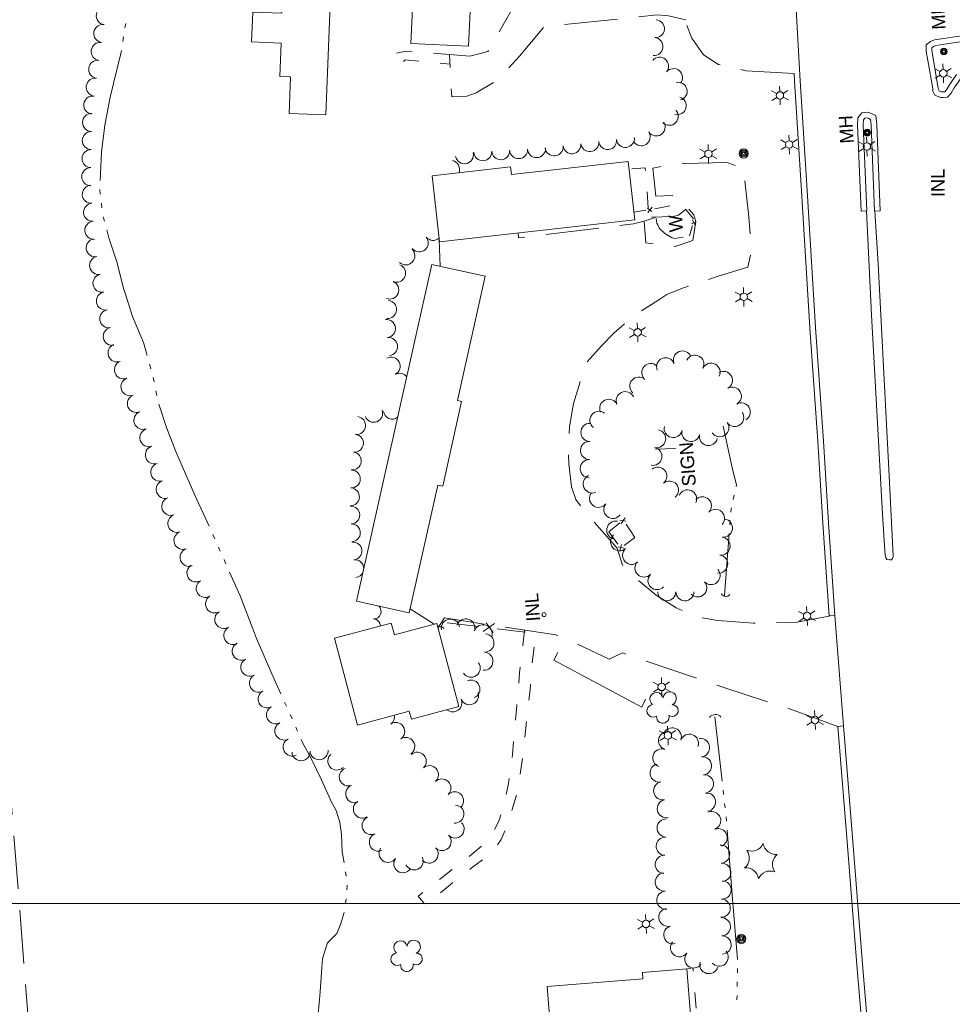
# Model space of a CAD drawing. Header units: feet. Extents: x 387481 to 389859, y 107000 to 108506.
# Tile 3 of 9: x 388046 to 388458, y 107455 to 107891. Entities that reach past the tile are written whole.
import ezdxf
from ezdxf.enums import TextEntityAlignment as Align

# ---------------------------------------------------------------- set-up
doc = ezdxf.new("R2010")
doc.units = ezdxf.units.FT
doc.header["$MEASUREMENT"] = 0
for name, pattern in [('DGN Style 3', [33.050332, 23.60738, -9.442952]), ('DGN Style 5', [16.525166, 7.082214, -9.442952]), ('DGN Style 6', [44.901237, 0.023607, -9.442952, 16.525166, -9.442952, 0.023607, -9.442952])]:
    doc.linetypes.add(name, pattern=pattern)
for name, color, linetype, lineweight in [('E_DRN_Grate', 151, 'Continuous', 0), ('E_DWY', 73, 'DGN Style 3', 0), ('E_LAND_Vegetation', 21, 'Continuous', 0), ('E_MAP_GridLines', 251, 'Continuous', 0), ('E_MAP_Limits', 21, 'DGN Style 3', 0), ('E_MISCPROP', 40, 'Continuous', 0), ('E_MISCPROP_HvyLine', 54, 'Continuous', 13), ('E_MISCPROP_Railing', 40, 'Continuous', 0), ('E_PATH_Sidewalk', 73, 'DGN Style 5', 0), ('E_RDWY', 40, 'Continuous', 13), ('E_WTR', 251, 'DGN Style 6', 0)]:
    doc.layers.add(name, color=color, linetype=linetype, lineweight=lineweight)
doc.styles.add('Style-IGR_FONT_0', font='IGR_FONT_0.shx')
doc.styles.add('Style-IGR_FONT_1', font='IGR_FONT_1.shx')

# ---------------------------------------------------------------- blocks, each defined once
blk = doc.blocks.new('INL')
at = {"layer": 'E_MISCPROP_Railing', "color": 40, "linetype": 'Continuous', "lineweight": 0, "style": 'Style-IGR_FONT_0'}
blk.add_text('INL', height=6, rotation=0, dxfattribs=at).set_placement((-5.74, -3.01))
blk = doc.blocks.new('MHO')
at = {"layer": 'E_DRN_Grate', "color": 20, "linetype": 'Continuous', "lineweight": 0}
for centre, radius in [((0.06, 0.01), 1.5), ((0.07, 0.01), 1.22), ((0.06, 0), 0.968), ((0.03, -0.01), 0.605)]:
    blk.add_circle(centre, radius, dxfattribs=at)
blk = doc.blocks.new('CULVRT_1')
at = {"layer": 'E_MISCPROP_Railing', "color": 40, "linetype": 'Continuous', "lineweight": 0}
blk.add_arc((10, 7.5), 12.5, 216.8801, 323.1197, dxfattribs=at)
blk = doc.blocks.new('CULVRT_2')
at = {"layer": 'E_MISCPROP_Railing', "color": 40, "linetype": 'Continuous', "lineweight": 0}
blk.add_arc((10, 7.5), 12.5, 216.879, 323.1185, dxfattribs=at)
blk = doc.blocks.new('POLE')
at = {"layer": 'E_MISCPROP', "color": 20, "linetype": 'Continuous', "lineweight": 0}
for centre, radius in [((-0.01, 0.02), 2.02), ((-0.01, 0.03), 1.52), ((0, -0.01), 1.01), ((0, 0), 0.502)]:
    blk.add_circle(centre, radius, dxfattribs=at)
blk = doc.blocks.new('LTP')
at = {"layer": 'E_MISCPROP', "color": 20, "linetype": 'Continuous', "lineweight": 0}
for p, q in [((-1.63, 0.07), (-4.24, 0.14)), ((-0.8, 1.43), (-2, 3.73)), ((0.9, 1.42), (2.27, 3.65)), ((-0.88, -1.42), (-2.24, -3.61)), ((0.76, -1.47), (2, -3.65)), ((1.64, -0.02), (4.16, -0.09))]:
    blk.add_line(p, q, dxfattribs=at)
blk.add_circle((0, 0), 1.64, dxfattribs=at)
blk = doc.blocks.new('SIGN_2')
at = {"layer": 'E_MISCPROP', "color": 20, "linetype": 'Continuous', "lineweight": 0, "style": 'Style-IGR_FONT_0'}
blk.add_text('SIGN', height=6, rotation=359.9999, dxfattribs=at).set_placement((-9.6, -0.01), align=Align.MIDDLE_LEFT)
blk = doc.blocks.new('LTP_2')
at = {"layer": 'E_MISCPROP', "color": 20, "linetype": 'Continuous', "lineweight": 0}
for p, q in [((-1.63, 0.07), (-4.24, 0.14)), ((-0.8, 1.43), (-2, 3.73)), ((0.9, 1.42), (2.27, 3.65)), ((-0.88, -1.42), (-2.24, -3.61)), ((0.76, -1.47), (2, -3.65)), ((1.64, -0.02), (4.16, -0.09))]:
    blk.add_line(p, q, dxfattribs=at)
blk.add_circle((0, 0), 1.64, dxfattribs=at)
blk = doc.blocks.new('TREE')
at = {"layer": 'E_LAND_Vegetation', "color": 93, "linetype": 'Continuous', "lineweight": 0}
for centre, radius, start, end in [((-1.47, 4.28), 2.78, 1.3945, 209.1675), ((3.57, 2.42), 2.97, 278.4236, 139.6575), ((-4.47, 0.2), 2.78, 78.0715, 279.0825), ((-2.01, -4.2), 2.61, 140.7796, 358.7122), ((3.46, -3.43), 2.97, 196.0744, 79.0477)]:
    blk.add_arc(centre, radius, start, end, dxfattribs=at)
blk = doc.blocks.new('INL_4')
at = {"layer": 'E_MISCPROP_Railing', "color": 40, "linetype": 'Continuous', "lineweight": 0, "style": 'Style-IGR_FONT_0'}
blk.add_text('INL', height=6, rotation=359.9999, dxfattribs=at).set_placement((-5.74, -3.01))
blk = doc.blocks.new('PINEL')
at = {"layer": 'E_LAND_Vegetation', "color": 93, "linetype": 'Continuous', "lineweight": 0}
for centre, start, end in [((-8.14, 7.32), 275.2112, 0.9761), ((2.26, 10.71), 215.2112, 300.9761), ((10.41, 3.41), 155.2112, 240.9762), ((-10.4, -3.39), 335.2112, 60.9761), ((8.15, -7.3), 95.2112, 180.9762), ((-2.25, -10.7), 35.2112, 120.9762)]:
    blk.add_arc(centre, 5.72, start, end, dxfattribs=at)
blk = doc.blocks.new('WAL_2')
at = {"layer": 'E_MISCPROP_Railing', "color": 40, "linetype": 'Continuous', "lineweight": 0, "style": 'Style-IGR_FONT_0'}
blk.add_text('W', height=6, rotation=0.0001, dxfattribs=at).set_placement((-2.3, -0.01), align=Align.MIDDLE_LEFT)

msp = doc.modelspace()

# ---------------------------------------------------------------- linework, layer by layer
at = {"layer": 'E_DWY', "color": 51, "linetype": 'DGN Style 3', "lineweight": 0, "flags": 128}
for points in [[(388338.9, 107910.62), (388322.19, 107902.76), (388287.98, 107899.96), (388264.33, 107897.24), (388252.94, 107877.14), (388244.87, 107875.07), (388235.92, 107875.78), (388236.9, 107857), (388243.51, 107857.34), (388247.67, 107858.89), (388256.37, 107863.9), (388266.94, 107875.04), (388277.89, 107888.16), (388327.84, 107893.29), (388332.86, 107892.85), (388340.57, 107891.08)], [(388388.41, 107867.35), (388367.17, 107868.63), (388354.96, 107871.36), (388348.41, 107875.63), (388343.22, 107882.97), (388340.76, 107889.18), (388340.58, 107890.98)], [(388403.95, 107627.24), (388389.79, 107624.51), (388370.38, 107624.08), (388354.62, 107625.22), (388345.36, 107626.81), (388336.23, 107630.88), (388327.4, 107636.42), (388315.38, 107646.45), (388312.46, 107649.72), (388310.18, 107657.27), (388295.12, 107674.16), (388291.81, 107678.88), (388289.94, 107684.43), (388288.69, 107694.6), (388288.47, 107701.11), (388289.03, 107711.01), (388290.81, 107721.29), (388293.23, 107729.45), (388295.94, 107738.64), (388303.18, 107746.86), (388308.61, 107752.44), (388318.32, 107760.74), (388328.54, 107767.27), (388332.05, 107769.63), (388339.03, 107772.34), (388354.79, 107777.6), (388367.91, 107781.64), (388369.56, 107789.1), (388368.38, 107804), (388366.07, 107825.37), (388358.8, 107827.92), (388339.5, 107827.6), (388326.65, 107825.7), (388325.98, 107825.45), (388327.31, 107813.04), (388334.48, 107813.39), (388341.29, 107808.01), (388344.09, 107804.85), (388344.98, 107801.85), (388343.58, 107793.49), (388335.26, 107790.63), (388322.85, 107792.45), (388322.07, 107801.97), (388317.28, 107800.79), (388266.52, 107794.68), (388266.32, 107796.79)], [(388231.3, 107793.58), (388231.8, 107782.06)], [(388229.15, 107623.57), (388218.48, 107630.35)], [(388230.75, 107622.55), (388230.57, 107622.67)], [(388407.87, 107578.37), (388385.02, 107586.62), (388357.32, 107595.56), (388312.55, 107610.87), (388306.58, 107608.2), (388287.52, 107617.2), (388282.97, 107618.84), (388269.43, 107620.96), (388233.65, 107626.36), (388230.8, 107621.8)]]:
    msp.add_lwpolyline(points, dxfattribs=at)
at = {"layer": 'E_LAND_Vegetation', "color": 93, "linetype": 'Continuous', "lineweight": 0}
for centre, radius, start, end in [((388083.55, 107892.98), 4, 81.9121, 261.8968), ((388082.43, 107885.07), 4, 81.9121, 261.8968), ((388327.06, 107887.21), 3.97, 265.3142, 85.2989), ((388081.3, 107877.15), 4, 81.9121, 261.8968), ((388326.41, 107879.29), 3.97, 265.3142, 85.2989), ((388080.2, 107869.24), 4, 82.135, 262.1196), ((388328.92, 107870.61), 3.97, 320.6344, 140.6191), ((388335.06, 107865.57), 3.97, 320.6344, 140.6191), ((388079.1, 107861.32), 4, 82.135, 262.1196), ((388337.16, 107859.52), 3.97, 284.0294, 104.0141), ((388078.01, 107853.4), 4, 82.135, 262.1196), ((388336.76, 107853.1), 3.97, 254.3664, 74.351), ((388077.48, 107845.7), 4, 89.1743, 269.159), ((388333.22, 107848.41), 3.97, 224.8163, 44.801), ((388327.4, 107843.69), 3.97, 213.2941, 33.2787), ((388077.36, 107837.7), 4, 89.1743, 269.159), ((388320.76, 107839.33), 3.97, 213.2941, 33.2787), ((388290.11, 107835.83), 3.97, 186.7757, 6.7604), ((388298.01, 107836.76), 3.97, 186.7757, 6.7604), ((388305.9, 107837.7), 3.97, 186.7757, 6.7604), ((388313.78, 107838.64), 3.97, 186.9413, 6.926), ((388077.25, 107829.71), 4, 89.1743, 269.159), ((388242.52, 107831.41), 3.97, 191.5436, 11.5283), ((388250.64, 107832.73), 3.97, 183.3264, 3.3111), ((388258.58, 107833.19), 3.97, 183.3264, 3.3111), ((388266.51, 107833.65), 3.97, 183.3264, 3.3111), ((388274.44, 107834.11), 3.97, 183.3264, 3.3111), ((388282.22, 107834.89), 3.97, 186.7757, 6.7604), ((388236.35, 107824.94), 3.97, 337.9903, 76.9654), ((388077.13, 107821.72), 4, 89.1743, 269.159), ((388077.37, 107813.91), 4, 94.0537, 274.0384), ((388077.93, 107805.94), 4, 94.0537, 274.0384), ((388078.5, 107797.96), 4, 94.0537, 274.0384), ((388079.08, 107790.24), 4, 100.8794, 280.8641), ((388222.52, 107792.43), 4.02, 219.3507, 39.3353), ((388228.74, 107797.53), 4.02, 219.3507, 309.8263), ((388216.54, 107786.69), 4.02, 226.3375, 46.3222), ((388080.59, 107782.39), 4, 100.8794, 280.8641), ((388212.44, 107778.99), 4.02, 248.0056, 67.9903), ((388082.1, 107774.54), 4, 100.8794, 280.8641), ((388209.42, 107771.53), 4.02, 248.0056, 67.9903), ((388083.61, 107766.69), 4, 100.8794, 280.8641), ((388208.46, 107762.94), 4.02, 264.9491, 84.9338), ((388085.11, 107758.84), 4, 100.8794, 280.8641), ((388207.97, 107754.5), 4.02, 276.5135, 96.4982), ((388086.62, 107750.99), 4, 100.8794, 280.8641), ((388208.88, 107746.51), 4.02, 276.5135, 96.4982), ((388088.75, 107743.69), 4, 110.9618, 290.9464), ((388339.02, 107740.55), 4.01, 21.8892, 201.8739), ((388210.06, 107737.79), 4.02, 297.5875, 117.5721), ((388331.58, 107737.56), 4.01, 21.8892, 201.8739), ((388344.53, 107738.74), 4.01, 333.3835, 153.3682), ((388091.6, 107736.23), 4, 110.9618, 290.9464), ((388325.03, 107735.01), 4.01, 48.6661, 228.6508), ((388351.7, 107735.15), 4.01, 333.3835, 153.3682), ((388094.46, 107728.76), 4, 110.9618, 290.9464), ((388213.79, 107730.66), 4.02, 38.1645, 117.5721), ((388319.73, 107728.99), 4.01, 48.6661, 228.6508), ((388357.16, 107731.54), 4.01, 299.5213, 119.506), ((388361.11, 107724.57), 4.01, 299.5213, 119.506), ((388097.32, 107721.3), 4, 110.9618, 290.9464), ((388306.4, 107719.19), 4.01, 24.9036, 204.8883), ((388313.67, 107722.56), 4.01, 24.9036, 204.8883), ((388202.36, 107716.95), 3.95, 200.4026, 20.3873), ((388365.06, 107717.59), 4.01, 299.5213, 119.506), ((388100.18, 107713.83), 4, 110.9618, 290.9464), ((388194.82, 107711.58), 3.95, 263.054, 83.0387), ((388210.56, 107718.36), 3.95, 187.9148, 307.0884), ((388302.06, 107713.86), 4.01, 53.3748, 233.3595), ((388362.16, 107715.11), 4.01, 214.4858, 34.4705), ((388102.85, 107706.17), 4, 107.5803, 287.5649), ((388298.06, 107708.51), 4.01, 88.8577, 268.8424), ((388327.59, 107705.74), 4.01, 258.1284, 78.1131), ((388334.92, 107710.27), 4.01, 167.0966, 347.0813), ((388355.55, 107710.57), 4.01, 214.4858, 34.4705), ((388193.86, 107703.75), 3.95, 263.054, 83.0387), ((388342.73, 107708.48), 4.01, 167.0966, 347.0813), ((388350.54, 107706.69), 4.01, 167.0966, 347.0813), ((388105.26, 107698.54), 4, 107.5803, 287.5649), ((388297.9, 107700.5), 4.01, 88.8577, 268.8424), ((388325.94, 107697.9), 4.01, 258.1284, 78.1131), ((388192.91, 107695.91), 3.95, 263.054, 83.0387), ((388297.74, 107692.48), 4.01, 88.8577, 268.8424), ((388107.67, 107690.92), 4, 107.5803, 287.5649), ((388328.12, 107689.13), 4.01, 309.976, 129.9607), ((388192.48, 107687.89), 3.95, 267.1104, 87.0951), ((388299.09, 107685.7), 4.01, 113.7685, 293.7532), ((388110.09, 107683.3), 4, 107.5803, 287.5649), ((388192.09, 107680), 3.95, 267.1104, 87.0951), ((388333.27, 107682.98), 4.01, 309.976, 129.9607), ((388112.53, 107675.77), 4, 109.7351, 289.7198), ((388301.9, 107679.34), 4.01, 142.1604, 322.1451), ((388341.29, 107679.08), 4.01, 336.5822, 156.5669), ((388347.84, 107676.01), 4.01, 316.3647, 136.3494), ((388192.22, 107671.94), 3.95, 271.9665, 91.9512), ((388308.23, 107674.42), 4.01, 142.1604, 322.1451), ((388115.23, 107668.25), 4, 109.7351, 289.7198), ((388353.64, 107670.48), 4.01, 316.3647, 136.3494), ((388192.49, 107664.05), 3.95, 271.9665, 91.9512), ((388309.51, 107665.24), 4.01, 80.014, 259.9987), ((388357.15, 107666.16), 4.01, 262.4542, 82.4389), ((388117.93, 107660.72), 4, 109.7351, 289.7198), ((388311.22, 107660.1), 4.01, 131.3456, 311.3303), ((388356.1, 107658.22), 4.01, 262.4542, 82.4389), ((388193.2, 107656.05), 3.95, 275.8509, 95.8356), ((388120.63, 107653.2), 4, 109.7351, 289.7198), ((388316.52, 107654.09), 4.01, 131.3456, 311.3303), ((388355.04, 107650.27), 4.01, 262.4542, 82.4389), ((388123.69, 107646.3), 4, 120.9588, 300.9435), ((388194, 107648.2), 3.95, 358.8511, 95.8356), ((388321.99, 107648.48), 4.01, 136.0984, 316.083), ((388194, 107648.2), 3.95, 275.8509, 335.9534), ((388327.76, 107642.92), 4.01, 136.0984, 316.083), ((388351.68, 107645.13), 4.01, 222.7816, 42.7663), ((388127.8, 107639.44), 4, 120.9588, 300.9435), ((388345.8, 107639.69), 4.01, 222.7816, 42.7663), ((388131.91, 107632.58), 4, 120.9588, 300.9435), ((388332.09, 107637.97), 4.01, 179.9399, 359.9246), ((388340.1, 107637.96), 4.01, 179.9399, 359.9246), ((388202.32, 107629.25), 3.32, 268.0905, 47.1825), ((388136.02, 107625.73), 4, 120.9588, 300.9435), ((388202.1, 107622.62), 3.32, 3.3999, 88.0751), ((388230.86, 107618.76), 4.03, 47.5265, 94.5493), ((388236.31, 107621.82), 4.03, 9.6059, 189.5906), ((388243.13, 107621.94), 4.03, 341.4148, 161.3995), ((388250.77, 107619.37), 4.03, 341.4148, 161.3995), ((388139.97, 107618.67), 4, 118.3446, 298.3293), ((388251.57, 107615.27), 4.03, 266.7265, 86.7112), ((388143.76, 107611.63), 4, 118.3446, 298.3293), ((388251.11, 107607.23), 4.03, 266.7265, 86.7112), ((388147.56, 107604.59), 4, 118.3446, 298.3293), ((388245.47, 107604.18), 4.03, 214.9357, 34.9203), ((388151.35, 107597.56), 4, 118.3446, 298.3293), ((388245.34, 107594.87), 4.03, 291.1743, 111.159), ((388155.15, 107590.52), 4, 118.3446, 298.3293), ((388244.77, 107592.01), 4.03, 203.0985, 23.0832), ((388237.36, 107588.85), 4.03, 230.3991, 23.0832), ((388158.94, 107583.48), 4, 118.3446, 298.3293), ((388207.53, 107582.55), 4, 306.3698, 10.7544), ((388162.62, 107576.34), 4, 117.2016, 297.1863), ((388212.13, 107576.14), 4, 303.6358, 123.6205), ((388332.43, 107572.05), 4.03, 71.6198, 251.6045), ((388334.52, 107573.69), 4.03, 339.9694, 159.9541), ((388342.1, 107570.92), 4.03, 339.9694, 159.9541), ((388166.28, 107569.23), 4, 117.2016, 297.1863), ((388216.56, 107569.49), 4, 303.6358, 123.6205), ((388347.05, 107568.95), 4.03, 275.9607, 95.9453), ((388170.19, 107567.18), 4, 183.2879, 3.2726), ((388178.17, 107567.63), 4, 183.2879, 3.2726), ((388186.05, 107563.05), 4, 132.879, 312.8637), ((388221.65, 107562.94), 4, 312.2034, 132.188), ((388329.89, 107564.4), 4.03, 71.6198, 251.6045), ((388328.69, 107557.75), 4.03, 101.4826, 281.4672), ((388347.89, 107560.93), 4.03, 275.9607, 95.9453), ((388191.13, 107556.02), 4, 110.8406, 290.8253), ((388227.02, 107557.02), 4, 312.2034, 132.188), ((388348.76, 107552.89), 4.03, 276.5403, 96.525), ((388232.54, 107551.12), 4, 314.7656, 134.7503), ((388330.29, 107549.85), 4.03, 101.4826, 281.4672), ((388193.97, 107548.55), 4, 110.8406, 290.8253), ((388238.17, 107545.44), 4, 314.7656, 134.7503), ((388349.68, 107544.88), 4.03, 276.5403, 96.525), ((388197.35, 107541.73), 4, 120.5801, 300.5647), ((388331.9, 107541.94), 4.03, 101.4826, 281.4672), ((388238.31, 107539.55), 4, 266.1252, 86.1099), ((388351.96, 107536.66), 4.03, 290.7912, 110.7759), ((388201.24, 107534.47), 4, 113.5196, 293.5043), ((388238.4, 107532.94), 4, 223.9264, 43.911), ((388331.8, 107533.39), 4.03, 87.148, 267.1327), ((388204.43, 107527.14), 4, 113.5196, 293.5043), ((388354.82, 107529.12), 4.03, 290.7912, 110.7759), ((388232.64, 107527.4), 4, 223.9264, 43.911), ((388331.4, 107525.33), 4.03, 87.148, 267.1327), ((388208.71, 107522.17), 4, 145.0964, 325.0811), ((388226.88, 107521.85), 4, 223.9264, 43.911), ((388355.92, 107521.84), 4.03, 273.7796, 93.7643), ((388215.26, 107517.6), 4, 145.0964, 325.0811), ((388220.27, 107518.82), 4, 204.3997, 24.3843), ((388331, 107517.28), 4.03, 87.148, 267.1327), ((388356.45, 107513.79), 4.03, 273.7796, 93.7643), ((388331.01, 107509.51), 4.03, 94.8643, 274.849), ((388356.54, 107505.97), 4.03, 267.4659, 87.4506), ((388331.7, 107501.48), 4.03, 94.8643, 274.849), ((388356.18, 107497.92), 4.03, 267.4659, 87.4506), ((388332.59, 107493.89), 4.03, 105.6848, 285.6695), ((388356.28, 107489.69), 4.03, 271.9662, 91.9509), ((388334.77, 107486.12), 4.03, 105.6848, 285.6695), ((388337.76, 107480.45), 4.03, 141.5258, 321.5105), ((388356.56, 107481.63), 4.03, 271.9662, 91.9509), ((388355.25, 107476.26), 4.03, 220.6269, 40.6116), ((388344.07, 107475.44), 4.03, 141.5258, 321.5105), ((388350.74, 107472.95), 4.03, 164.3174, 344.3021)]:
    msp.add_arc(centre, radius, start, end, dxfattribs=at)
at = {"layer": 'E_MAP_GridLines', "color": 161, "linetype": 'Continuous', "lineweight": 0}
msp.add_line((387500, 107500), (389000, 107500), dxfattribs=at)
at = {"layer": 'E_MAP_Limits', "color": 73, "linetype": 'DGN Style 3', "lineweight": 0, "flags": 128}
msp.add_lwpolyline([(387990.28, 108453.84), (388034.79, 107636.76), (388082.22, 107027.45)], dxfattribs=at)
at = {"layer": 'E_MISCPROP', "color": 20, "linetype": 'Continuous', "lineweight": 0}
msp.add_line((388326.9, 107701.16), (388336.1, 107701.36), dxfattribs=at)
at = {"layer": 'E_MISCPROP_HvyLine', "color": 241, "linetype": 'Continuous', "lineweight": 13, "flags": 128}
for points in [[(388183.55, 107909.26), (388165.45, 107909.99), (388164.9, 107896.41), (388161.75, 107896.54), (388161.65, 107894.04), (388148.79, 107894.56), (388148.26, 107881.41), (388161.41, 107880.88), (388160.81, 107866.05), (388165.52, 107865.86), (388164.87, 107849.68), (388181.13, 107849.03)], [(388245.01, 107894.97), (388219.49, 107896.14), (388218.77, 107880.6), (388244.3, 107879.44)], [(388314.99, 107828.43), (388317.9, 107802.59), (388231.49, 107792.87), (388228.21, 107822.12), (388262.91, 107826.02), (388263.29, 107822.61)], [(388194.77, 107633.88), (388228.07, 107782.9), (388251.74, 107777.61), (388239.44, 107722.57), (388241.26, 107722.16), (388232.89, 107684.67), (388230.73, 107685.15), (388218.11, 107628.66)], [(388230.25, 107623.86), (388240.04, 107587.15), (388219.05, 107581.55), (388218.11, 107585.07), (388195.23, 107578.97), (388184.99, 107617.37), (388210.12, 107624.07), (388211.51, 107618.87)], [(388281.81, 107429.58), (388279.09, 107463.28), (388321.51, 107466.71), (388321.29, 107469.43), (388340.99, 107471.02), (388343.97, 107434.18), (388313.95, 107431.75), (388314.36, 107426.66), (388301.97, 107425.66), (388301.52, 107431.17)]]:
    msp.add_lwpolyline(points, close=True, dxfattribs=at)
at = {"layer": 'E_MISCPROP_Railing', "color": 40, "linetype": 'Continuous', "lineweight": 0}
for p, q in [((388323.49, 107807.82), (388325.51, 107806.25)), ((388323.76, 107805.88), (388325.6, 107808.22)), ((388343.03, 107800.9), (388344.88, 107801.75)), ((388344.5, 107800.38), (388343.53, 107802.54)), ((388311.84, 107668.25), (388313.64, 107670.76)), ((388311.3, 107669.68), (388313.9, 107669.23)), ((388313.06, 107657.26), (388310.57, 107657.79)), ((388311.98, 107658.89), (388311.35, 107655.99)), ((388255.89, 107623.88), (388250.79, 107620.41)), ((388255.19, 107619.88), (388252.2, 107624.23))]:
    msp.add_line(p, q, dxfattribs=at)
at = {"layer": 'E_MISCPROP_Railing', "color": 40, "linetype": 'Continuous', "lineweight": 0, "flags": 128}
for points in [[(388317.51, 107806.02), (388322.86, 107806.83)], [(388326.78, 107807.52), (388333.5, 107808.8)], [(388343.86, 107802.99), (388340.45, 107807.24)], [(388342.15, 107795.51), (388343.54, 107800.08)], [(388306.37, 107664.52), (388311.24, 107668.43)], [(388314.05, 107667.96), (388317.97, 107662.06)], [(388310.42, 107659.04), (388306.37, 107664.52)], [(388317.97, 107662.06), (388313.16, 107658.47)], [(388248.9, 107622.53), (388234.86, 107624.21)], [(388269.42, 107620.07), (388257.06, 107621.55)]]:
    msp.add_lwpolyline(points, dxfattribs=at)
at = {"layer": 'E_MISCPROP_Railing', "color": 40, "linetype": 'Continuous', "lineweight": 13, "flags": 128}
for points in [[(388325.35, 107803.86), (388334.84, 107804.07), (388337.23, 107804.71), (388340.62, 107807.3)], [(388339.36, 107794.96), (388335.45, 107794.38), (388334.15, 107794.73), (388331.22, 107796.59), (388328.84, 107798.81), (388328.06, 107800.36), (388327.64, 107801.19), (388327.4, 107803.2)], [(388322.69, 107590.38), (388321.01, 107586.95), (388282.07, 107607.74), (388283.81, 107611.11)]]:
    msp.add_lwpolyline(points, dxfattribs=at)
at = {"layer": 'E_MISCPROP_Railing', "color": 40, "linetype": 'Continuous', "lineweight": 0}
msp.add_ellipse((388277.77, 107627.85), major_axis=(-0.889, -0.03), ratio=0.998627, dxfattribs=at)
at = {"layer": 'E_PATH_Sidewalk', "color": 51, "linetype": 'DGN Style 5', "lineweight": 0, "flags": 128}
for points in [[(388235.92, 107875.78), (388216.61, 107877.25), (388212.21, 107876.31), (388211.22, 107872.52), (388214.07, 107871.21), (388216.24, 107873.36), (388236.14, 107871.52)], [(388323.9, 107807.92), (388322.51, 107825.61), (388315.37, 107825.07)], [(388322.07, 107801.97), (388326.96, 107803.64)], [(388269.15, 107621), (388266.94, 107602.08), (388265.64, 107587.55), (388263.8, 107565.81), (388261.9, 107552.39), (388259.97, 107543.23), (388257.73, 107536.41), (388254.99, 107531.15), (388251.34, 107526.43), (388246.43, 107522.22), (388222.04, 107503.3), (388225.32, 107499.15), (388235.47, 107507.69), (388245.53, 107515.56), (388251, 107519.79), (388255.47, 107523.76), (388258.8, 107528.25), (388260.04, 107531.44), (388262.22, 107536.68), (388266.24, 107550.29), (388268.4, 107565.86), (388270.03, 107580.74), (388271.57, 107594.6), (388272.58, 107607.88), (388273.76, 107616.12), (388274.48, 107620.17)], [(388337.05, 107429.79), (388347, 107430.6), (388343.73, 107470.35), (388343.58, 107471.46), (388340.35, 107470.97)]]:
    msp.add_lwpolyline(points, dxfattribs=at)
at = {"layer": 'E_RDWY', "color": 21, "linetype": 'Continuous', "lineweight": 13, "flags": 128}
for points in [[(388373.31, 108211.91), (388376.45, 108148.02), (388378.41, 108112.11), (388381.17, 108062.57), (388384.22, 108002.98), (388387.31, 107937.17), (388389.15, 107898.4), (388391.1, 107864.07), (388394.17, 107815.56), (388397.93, 107754.95), (388401.44, 107704.66), (388403.64, 107668.46), (388406.44, 107627.41)], [(388466.28, 107870.34), (388471.36, 107876.42), (388472.69, 107878.04), (388473.43, 107879.35), (388473.76, 107881.21), (388473.54, 107883), (388472.53, 107884.18), (388470.5, 107885.34), (388468.78, 107884.85), (388460.54, 107883.79), (388454.65, 107882.86), (388450.53, 107882.23), (388448.87, 107881.49), (388446.93, 107880.05), (388446.91, 107877.3), (388449.78, 107860.67), (388449.82, 107859.63), (388450.8, 107857.83), (388453.24, 107856.71), (388454.41, 107856.75), (388456.32, 107856.94), (388457.92, 107858.65), (388459.28, 107860.98), (388462.43, 107865.5)], [(388464.36, 107871.95), (388469.43, 107878.01), (388470.62, 107879.46), (388471.04, 107880.2), (388471.23, 107881.28), (388471.15, 107881.95), (388470.92, 107882.22), (388470.17, 107882.64), (388469.28, 107882.39), (388460.9, 107881.32), (388455.04, 107880.39), (388451.24, 107879.81), (388450.13, 107879.32), (388449.42, 107878.79), (388449.41, 107877.5), (388452.28, 107860.92), (388452.3, 107860.31), (388452.6, 107859.75), (388453.74, 107859.23), (388454.24, 107859.25), (388455.14, 107859.34), (388455.9, 107860.15), (388457.17, 107862.32), (388460.38, 107866.93)], [(388388.41, 107867.35), (388388.61, 107863.92), (388391.67, 107815.4), (388395.43, 107754.79), (388398.95, 107704.49), (388401.14, 107668.3), (388403.95, 107627.24)], [(388426.53, 107806.6), (388425.01, 107844.67), (388424.95, 107846.19), (388424.61, 107848.75), (388422.29, 107849.88), (388420.77, 107850.24), (388418.41, 107850.01), (388416.65, 107847.78), (388416.52, 107844.56), (388418.16, 107806.51)], [(388424.03, 107806.5), (388422.51, 107844.57), (388422.46, 107845.98), (388422.31, 107847.09), (388421.45, 107847.51), (388420.6, 107847.71), (388419.71, 107847.62), (388419.12, 107846.87), (388419.03, 107844.57), (388420.66, 107806.61)], [(388418.16, 107806.51), (388420.56, 107806.61), (388422.7, 107760.47), (388425.44, 107710.03), (388427.48, 107674.9), (388428.51, 107658.15), (388428.75, 107654.34), (388429.02, 107653.06), (388429.55, 107652.23), (388430.62, 107652.05), (388431.58, 107652.08), (388432.06, 107652.66), (388432.25, 107653.62), (388432.19, 107657.04), (388430.17, 107694.98), (388425.58, 107783.13), (388424.13, 107806.51), (388426.53, 107806.6)], [(388404.05, 107627.25), (388406.44, 107627.41), (388410.36, 107578.56), (388407.97, 107578.37)], [(388407.87, 107578.37), (388411.92, 107527.25), (388416.25, 107472.88), (388419.99, 107427.59), (388418.22, 107423.49)], [(388410.36, 107578.56), (388414.41, 107527.45), (388418.74, 107473.08), (388422.53, 107427.18), (388420.51, 107422.5)]]:
    msp.add_lwpolyline(points, dxfattribs=at)
at = {"layer": 'E_WTR', "color": 161, "linetype": 'Continuous', "lineweight": 0, "flags": 128}
for points in [[(388092.26, 107887.54), (388092.58, 107889.53)], [(388091.31, 107881.57), (388091.63, 107883.56)], [(388084.2, 107849.08), (388085.68, 107856.91), (388090.35, 107875.6), (388090.67, 107877.58)], [(388081.27, 107820.01), (388081.41, 107822.77), (388081.89, 107832.57), (388083.32, 107844.44), (388084.2, 107849.08)], [(388081.34, 107813.98), (388081.1, 107815.99)], [(388082.05, 107807.98), (388081.81, 107809.98)], [(388083.13, 107802.04), (388082.6, 107803.98)], [(388092.34, 107770.08), (388091.79, 107771.74), (388088.72, 107784.07), (388085.11, 107794.71), (388084.18, 107798.14)], [(388102.08, 107742.54), (388100.45, 107748.31), (388095.66, 107759.87), (388092.34, 107770.08)], [(388103.72, 107736.71), (388103.17, 107738.65)], [(388105.15, 107730.84), (388104.73, 107732.81)], [(388106.41, 107724.92), (388105.99, 107726.89)], [(388117.57, 107693.63), (388114.76, 107700.06), (388110.86, 107710.27), (388107.33, 107720.62), (388107.26, 107720.98)], [(388362.74, 107684.42), (388362.93, 107685.28), (388361.23, 107692.19), (388357.04, 107711.24)], [(388129.54, 107666.94), (388123.24, 107680.69), (388117.57, 107693.63)], [(388361.52, 107678.86), (388361.93, 107680.71)], [(388360.49, 107673.27), (388360.6, 107674.65), (388360.71, 107675.15)], [(388360.05, 107667.59), (388360.2, 107669.48)], [(388132.02, 107661.42), (388131.2, 107663.27)], [(388357.64, 107636.37), (388359.76, 107663.81)], [(388134.47, 107655.89), (388133.65, 107657.74)], [(388136.94, 107650.37), (388136.11, 107652.21)], [(388149.65, 107619.62), (388143.32, 107636.23), (388138.6, 107646.69)], [(388161.22, 107592.77), (388158.27, 107599.25), (388150.55, 107617.26), (388149.65, 107619.62)], [(388163.73, 107587.26), (388162.89, 107589.1)], [(388166.21, 107581.74), (388165.39, 107583.59)], [(388356.56, 107554.08), (388353.36, 107582.61)], [(388168.65, 107576.2), (388167.83, 107578.05)], [(388183.03, 107546.21), (388179.23, 107554.73), (388174.63, 107564.19), (388170.97, 107570.91), (388170.27, 107572.51)], [(388357.22, 107548.18), (388357, 107550.14)], [(388189.24, 107518.02), (388188.39, 107522.89), (388188.05, 107530.58), (388187.4, 107536), (388185.75, 107541.11), (388183.23, 107545.76), (388183.03, 107546.21)], [(388357.88, 107542.27), (388357.66, 107544.24)], [(388358.47, 107536.36), (388358.31, 107538.34)], [(388361.06, 107503.79), (388358.78, 107532.41)], [(388190.2, 107512.05), (388189.89, 107514.04)], [(388190.43, 107506.04), (388190.55, 107508.05)], [(388189.89, 107500.01), (388190.16, 107501.9), (388190.17, 107502.01)], [(388363.34, 107475.16), (388361.06, 107503.79)], [(388179.22, 107469.4), (388179.67, 107475.58), (388181.96, 107482.61), (388185.99, 107486.7), (388187.7, 107490.73), (388189.3, 107495.93), (388189.32, 107496.02)], [(388363.34, 107469.22), (388363.36, 107471.2)], [(388177.89, 107440.21), (388177.95, 107440.86), (388177.84, 107450.87), (388178.6, 107460.9), (388179.22, 107469.4)], [(388363.25, 107463.28), (388363.28, 107465.26)], [(388363.16, 107457.34), (388363.19, 107459.32)]]:
    msp.add_lwpolyline(points, dxfattribs=at)

# ---------------------------------------------------------------- block references
at = {"layer": 'E_DRN_Grate', "color": 20, "linetype": 'Continuous', "lineweight": 0, "xscale": 0.9999991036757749, "yscale": 0.9999991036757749, "zscale": 0.9999991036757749, "rotation": 93.34015522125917}
for p in [(388454.73, 107877.07), (388420.76, 107841.16)]:
    msp.add_blockref('MHO', p, dxfattribs=at)
at = {"layer": 'E_LAND_Vegetation', "color": 93, "linetype": 'Continuous', "lineweight": 0, "xscale": 1.000002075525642, "yscale": 1.000002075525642, "zscale": 1.000002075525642, "rotation": 94.29984881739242}
for name, p in [('TREE', (388330.22, 107587.04)), ('PINEL', (388373.75, 107518.76)), ('TREE', (388216.92, 107477.11))]:
    msp.add_blockref(name, p, dxfattribs=at)
at = {"layer": 'E_MISCPROP', "color": 20, "linetype": 'Continuous', "lineweight": 0}
for name, p, xscale, yscale, zscale, rotation in [('LTP', (388454.5, 107867.46), 0.9999991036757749, 0.9999991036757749, 0.9999991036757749, 93.34015522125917), ('LTP', (388382.18, 107857.69), 0.9999991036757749, 0.9999991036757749, 0.9999991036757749, 93.34015522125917), ('LTP', (388386.29, 107835.94), 0.9999991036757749, 0.9999991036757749, 0.9999991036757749, 93.34015522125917), ('LTP', (388350.51, 107831.79), 0.9999991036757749, 0.9999991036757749, 0.9999991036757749, 93.34015522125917), ('LTP', (388420.68, 107835.09), 0.9999991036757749, 0.9999991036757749, 0.9999991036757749, 93.34015522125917), ('POLE', (388366.11, 107831.99), 0.9999991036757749, 0.9999991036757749, 0.9999991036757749, 93.34015522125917), ('LTP', (388366.14, 107768.55), 0.9999991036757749, 0.9999991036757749, 0.9999991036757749, 93.34015522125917), ('LTP', (388319.19, 107752.79), 0.9999991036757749, 0.9999991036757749, 0.9999991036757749, 93.34015522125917), ('SIGN_2', (388341.29, 107694.24), 1.000002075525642, 1.000002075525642, 1.000002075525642, 94.29984881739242), ('LTP_2', (388394.18, 107627.26), 1.000002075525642, 1.000002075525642, 1.000002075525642, 94.29984881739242), ('LTP', (388329.83, 107595.85), 0.9999991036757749, 0.9999991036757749, 0.9999991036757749, 93.34015522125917), ('LTP_2', (388397.7, 107581.22), 1.000002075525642, 1.000002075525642, 1.000002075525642, 94.29984881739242), ('LTP_2', (388332.59, 107574.36), 1.000002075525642, 1.000002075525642, 1.000002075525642, 94.29984881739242), ('LTP_2', (388322.87, 107490.94), 1.000002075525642, 1.000002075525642, 1.000002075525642, 94.29984881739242), ('POLE', (388365.09, 107484.32), 0.9999991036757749, 0.9999991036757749, 0.9999991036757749, 93.34015522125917)]:
    msp.add_blockref(name, p, dxfattribs=dict(at, xscale=xscale, yscale=yscale, zscale=zscale, rotation=rotation))
at = {"layer": 'E_MISCPROP_Railing', "color": 40, "linetype": 'Continuous', "lineweight": 0}
for name, p, xscale, yscale, zscale, rotation in [('INL', (388452.08, 107818.43), 1.000000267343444, 1.000000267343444, 1.000000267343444, 90.46451197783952), ('WAL_2', (388336.09, 107799.45), 0.9999991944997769, 0.9999991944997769, 0.9999991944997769, 93.00266292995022), ('INL_4', (388272.61, 107630.6), 1.000002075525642, 1.000002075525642, 1.000002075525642, 94.29984881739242), ('CULVRT_1', (388356.21, 107637.05), 0.1920605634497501, 0.1920605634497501, 0.1920605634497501, 355.2505481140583), ('CULVRT_2', (388356.06, 107582.48), 0.2524998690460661, 0.2524998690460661, 0.2524998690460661, 181.9636454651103)]:
    msp.add_blockref(name, p, dxfattribs=dict(at, xscale=xscale, yscale=yscale, zscale=zscale, rotation=rotation))

# ---------------------------------------------------------------- texts
at = {"layer": 'E_DRN_Grate', "color": 20, "linetype": 'Continuous', "lineweight": 0, "style": 'Style-IGR_FONT_1'}
for p in [(388452.59, 107886.82), (388411.88, 107836.4)]:
    msp.add_text('MH', height=6, rotation=93.3401, dxfattribs=at).set_placement(p, align=Align.MIDDLE_LEFT)

doc.saveas('drawing.dxf')
